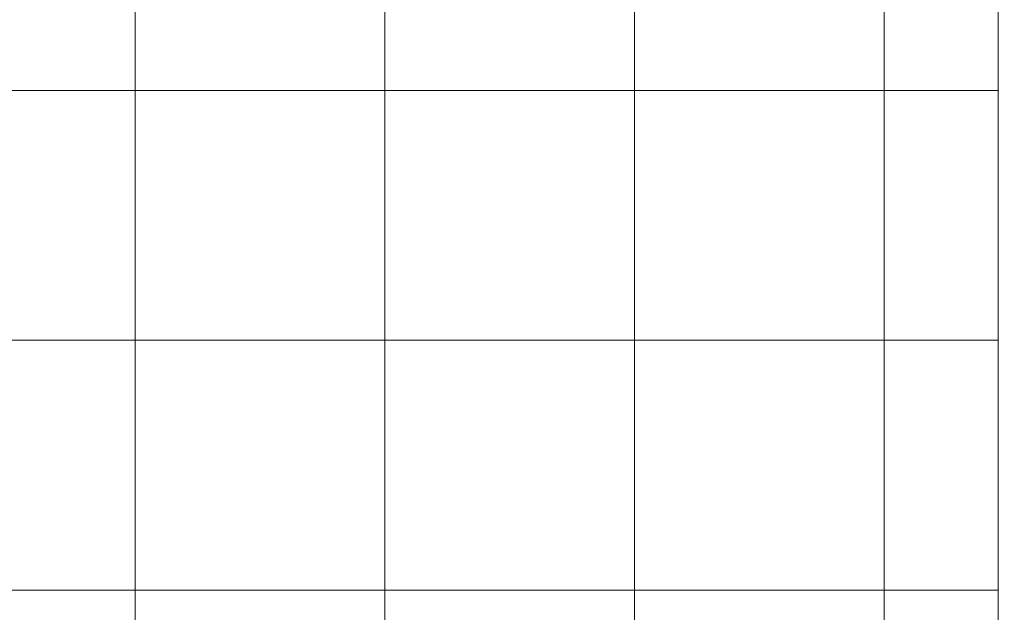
# Model space of a CAD drawing. Extents: x -620 to 300, y 62 to 1112.
# Tile 100 of 226: x -185 to -138, y 287 to 315. Entities that reach past the tile are written whole.
import ezdxf

# ---------------------------------------------------------------- set-up
doc = ezdxf.new("R2010")
doc.units = 0
doc.layers.get('0').update_dxf_attribs({"lineweight": 13})
doc.layers.add('60- 61 allgemeine Ausstattung- 4 Terrassen', color=9, linetype='Continuous', lineweight=9, true_color=0x808080)
doc.layers.add('70 -72 Beschriftung- 1 Beschriftung allgemein', color=7, linetype='Continuous', lineweight=9, true_color=0xff6633)
doc.styles.get("Standard").update_dxf_attribs({"font": 'ARIALN.TTF'})

# ---------------------------------------------------------------- blocks, each defined once
blk = doc.blocks.new('Referenz-A06CPVSGL0')
at = {"layer": '60- 61 allgemeine Ausstattung- 4 Terrassen', "color": 0}
for p, q in [((-179.639, 214.053), (-179.639, 372.513)), ((-167.639, 214.053), (-167.639, 372.513)), ((-155.639, 214.053), (-155.639, 372.513)), ((-143.639, 214.053), (-143.639, 372.513)), ((-138.159, 335.853), (-138.159, 264.653)), ((-275.639, 311.853), (-138.159, 311.853)), ((-275.639, 299.853), (-138.159, 299.853)), ((-275.639, 287.853), (-138.159, 287.853))]:
    blk.add_line(p, q, dxfattribs=at)
at = {"layer": '70 -72 Beschriftung- 1 Beschriftung allgemein', "color": 0, "linetype": 'Continuous', "ltscale": 0.13, "insert": (-128.022, 313.025), "char_height": 1.76205, "attachment_point": 1, "rotation": 180}
blk.add_mtext('{\\fArial Narrow;senkrecht}', dxfattribs=at)

msp = doc.modelspace()

# ---------------------------------------------------------------- block references
at = {"color": 8, "lineweight": 13, "ltscale": 0.13, "true_color": 0x808080}
msp.add_blockref('Referenz-A06CPVSGL0', (0, 0), dxfattribs=at)

doc.saveas('drawing.dxf')
